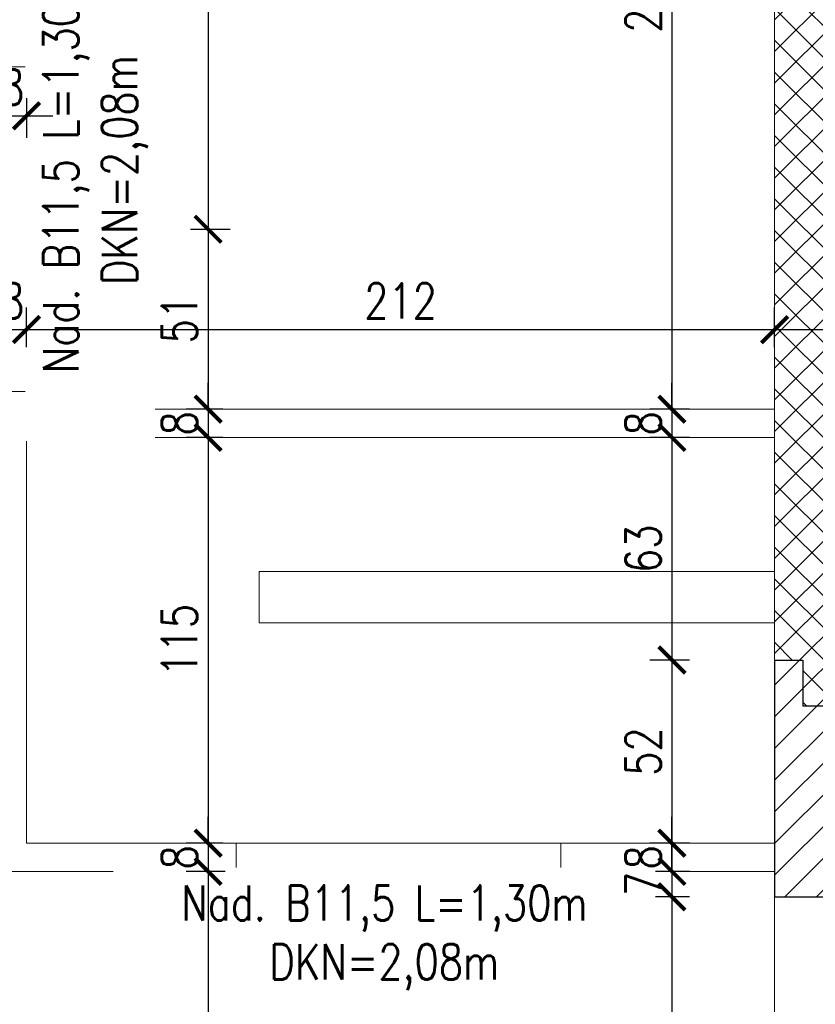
# Model space of a CAD drawing. Header units: millimetres. Extents: x 11984 to 50512, y -26688 to 13952.
# Tile 16 of 85: x 18114 to 18339, y 10921 to 11200. Entities that reach past the tile are written whole.
import ezdxf

# ---------------------------------------------------------------- set-up
doc = ezdxf.new("R2010")
doc.units = ezdxf.units.MM
doc.header["$MEASUREMENT"] = 0
doc.layers.add('e-cad_opisy', color=7, linetype='Continuous')
for name, color, linetype, lineweight in [('e-cad_wymiary', 5, 'Continuous', 9), ('k-kreskowanie', 252, 'Continuous', 9), ('k-sciany', 4, 'Continuous', 30), ('k-widok', 1, 'Continuous', 20), ('k-wyburzenia', 215, 'PNEUMATIC2', 9), ('k-ściany działowe', 2, 'Continuous', 20), ('k-ściany istniejące', 190, 'Continuous', 18)]:
    doc.layers.add(name, color=color, linetype=linetype, lineweight=lineweight)
doc.styles.add('e-cad_1', font='simplex.shx', dxfattribs={"width": 0.8})
doc.linetypes.add('PNEUMATIC2', pattern='A,0.5,-0.25,["//",Standard,S=0.2,R=0,X=-0.1,Y=-0.1],-0.25', length=1)
doc.dimstyles.new('e-cad_1_50_[cm]', dxfattribs={"dimscale": 5, "dimtxt": 2, "dimasz": 1.5, "dimexe": 1.25, "dimexo": 0.625, "dimtad": 1, "dimdec": 0, "dimrnd": 0.1, "dimdsep": 46, "dimtxsty": 'e-cad_1', "dimblk": 'ARCHTICK', "dimcen": 1.5, "dimclrd": 256, "dimclre": 256, "dimclrt": 7, "dimadec": 0, "dimazin": 0, "dimtfac": 1, "dimtdec": 0, "dimtix": 1, "dimtmove": 0, "dimatfit": 0, "dimfxl": 0, "dimarcsym": 0})

# ---------------------------------------------------------------- blocks, each defined once
blk = doc.blocks.new('_ArchTick')
at = {"color": 0, "linetype": 'ByBlock', "const_width": 0.15}
blk.add_lwpolyline([(-0.5, -0.5), (0.5, 0.5)], dxfattribs=at)
blk = doc.blocks.new('*D731')
at = {"layer": 'Defpoints', "color": 0, "ltscale": 2}
for p in [(18115.48, 11112.09), (18107.48, 11094.52), (18115.48, 11094.52)]:
    blk.add_point(p, dxfattribs=at)
at = {"layer": 'e-cad_wymiary', "lineweight": -2}
for p, q in [((18107.48, 11107.09), (18107.48, 11118.34)), ((18115.48, 11107.09), (18115.48, 11118.34)), ((18107.48, 11112.09), (18099.98, 11112.09)), ((18107.48, 11112.09), (18115.48, 11112.09)), ((18115.48, 11112.09), (18122.98, 11112.09))]:
    blk.add_line(p, q, dxfattribs=at)
at = {"layer": 'e-cad_wymiary', "lineweight": -2, "ltscale": 2, "xscale": 7.5, "yscale": 7.5, "zscale": 7.5}
blk.add_blockref('_ArchTick', (18107.48, 11112.09), dxfattribs=at)
at = {"layer": 'e-cad_wymiary', "lineweight": -2, "ltscale": 2, "xscale": 7.5, "yscale": 7.5, "zscale": 7.5, "rotation": 180}
blk.add_blockref('_ArchTick', (18115.48, 11112.09), dxfattribs=at)
at = {"layer": 'e-cad_wymiary', "color": 7, "ltscale": 2, "insert": (18111.48, 11120.21), "char_height": 10, "attachment_point": 5, "style": 'e-cad_1'}
blk.add_mtext('8', dxfattribs=at)
blk = doc.blocks.new('*D732')
at = {"layer": 'Defpoints', "color": 0, "ltscale": 2}
for p in [(18327.48, 11112.09), (18115.48, 11094.52), (18327.48, 11094.52)]:
    blk.add_point(p, dxfattribs=at)
at = {"layer": 'e-cad_wymiary', "lineweight": -2}
for p, q in [((18115.48, 11107.09), (18115.48, 11118.34)), ((18327.48, 11107.09), (18327.48, 11118.34)), ((18115.48, 11112.09), (18327.48, 11112.09))]:
    blk.add_line(p, q, dxfattribs=at)
at = {"layer": 'e-cad_wymiary', "lineweight": -2, "ltscale": 2, "xscale": 7.5, "yscale": 7.5, "zscale": 7.5, "rotation": 180}
blk.add_blockref('_ArchTick', (18115.48, 11112.09), dxfattribs=at)
at = {"layer": 'e-cad_wymiary', "lineweight": -2, "ltscale": 2, "xscale": 7.5, "yscale": 7.5, "zscale": 7.5}
blk.add_blockref('_ArchTick', (18327.48, 11112.09), dxfattribs=at)
at = {"layer": 'e-cad_wymiary', "color": 7, "ltscale": 2, "insert": (18221.48, 11120.21), "char_height": 10, "attachment_point": 5, "style": 'e-cad_1'}
blk.add_mtext('212', dxfattribs=at)
blk = doc.blocks.new('*D733')
at = {"layer": 'Defpoints', "color": 0, "ltscale": 2}
for p in [(18368.48, 11112.09), (18327.48, 11094.52), (18368.48, 11094.52)]:
    blk.add_point(p, dxfattribs=at)
at = {"layer": 'e-cad_wymiary', "lineweight": -2}
for p, q in [((18327.48, 11107.09), (18327.48, 11118.34)), ((18368.48, 11107.09), (18368.48, 11118.34)), ((18327.48, 11112.09), (18368.48, 11112.09))]:
    blk.add_line(p, q, dxfattribs=at)
at = {"layer": 'e-cad_wymiary', "lineweight": -2, "ltscale": 2, "xscale": 7.5, "yscale": 7.5, "zscale": 7.5, "rotation": 180}
blk.add_blockref('_ArchTick', (18327.48, 11112.09), dxfattribs=at)
at = {"layer": 'e-cad_wymiary', "lineweight": -2, "ltscale": 2, "xscale": 7.5, "yscale": 7.5, "zscale": 7.5}
blk.add_blockref('_ArchTick', (18368.48, 11112.09), dxfattribs=at)
at = {"layer": 'e-cad_wymiary', "color": 7, "ltscale": 2, "insert": (18347.98, 11120.21), "char_height": 10, "attachment_point": 5, "style": 'e-cad_1'}
blk.add_mtext('41', dxfattribs=at)
blk = doc.blocks.new('*D754')
at = {"layer": 'Defpoints', "color": 0, "ltscale": 2}
for p in [(18107.48, 11191.52), (18115.48, 11186.52), (18115.48, 11172.71)]:
    blk.add_point(p, dxfattribs=at)
at = {"layer": 'e-cad_wymiary', "lineweight": -2}
for p, q in [((18107.48, 11177.71), (18107.48, 11166.46)), ((18115.48, 11177.71), (18115.48, 11166.46)), ((18107.48, 11172.71), (18099.98, 11172.71)), ((18107.48, 11172.71), (18115.48, 11172.71)), ((18115.48, 11172.71), (18122.98, 11172.71))]:
    blk.add_line(p, q, dxfattribs=at)
at = {"layer": 'e-cad_wymiary', "lineweight": -2, "ltscale": 2, "xscale": 7.5, "yscale": 7.5, "zscale": 7.5}
blk.add_blockref('_ArchTick', (18107.48, 11172.71), dxfattribs=at)
at = {"layer": 'e-cad_wymiary', "lineweight": -2, "ltscale": 2, "xscale": 7.5, "yscale": 7.5, "zscale": 7.5, "rotation": 180}
blk.add_blockref('_ArchTick', (18115.48, 11172.71), dxfattribs=at)
at = {"layer": 'e-cad_wymiary', "color": 7, "ltscale": 2, "insert": (18111.48, 11180.83), "char_height": 10, "attachment_point": 5, "style": 'e-cad_1'}
blk.add_mtext('8', dxfattribs=at)
blk = doc.blocks.new('*D777')
at = {"layer": 'Defpoints', "color": 0, "ltscale": 2}
for p in [(18144.53, 11323.52), (18115.48, 11140.52), (18166.94, 11140.52)]:
    blk.add_point(p, dxfattribs=at)
at = {"layer": 'e-cad_wymiary', "lineweight": -2}
for p, q in [((18161.94, 11323.52), (18173.19, 11323.52)), ((18166.94, 11323.52), (18166.94, 11140.52)), ((18161.94, 11140.52), (18173.19, 11140.52))]:
    blk.add_line(p, q, dxfattribs=at)
at = {"layer": 'e-cad_wymiary', "lineweight": -2, "ltscale": 2, "xscale": 7.5, "yscale": 7.5, "zscale": 7.5}
for p, rotation in [((18166.94, 11323.52), 90), ((18166.94, 11140.52), 270)]:
    blk.add_blockref('_ArchTick', p, dxfattribs=dict(at, rotation=rotation))
at = {"layer": 'e-cad_wymiary', "color": 7, "ltscale": 2, "insert": (18158.82, 11232.02), "char_height": 10, "attachment_point": 5, "rotation": 90, "style": 'e-cad_1'}
blk.add_mtext('183', dxfattribs=at)
blk = doc.blocks.new('*D778')
at = {"layer": 'Defpoints', "color": 0, "ltscale": 2}
for p in [(18115.48, 11140.52), (18166.94, 11089.52), (18174.22, 11089.52)]:
    blk.add_point(p, dxfattribs=at)
at = {"layer": 'e-cad_wymiary', "lineweight": -2}
for p, q in [((18161.94, 11140.52), (18173.19, 11140.52)), ((18166.94, 11140.52), (18166.94, 11089.52)), ((18171.1, 11089.52), (18160.69, 11089.52))]:
    blk.add_line(p, q, dxfattribs=at)
at = {"layer": 'e-cad_wymiary', "lineweight": -2, "ltscale": 2, "xscale": 7.5, "yscale": 7.5, "zscale": 7.5}
for p, rotation in [((18166.94, 11140.52), 90), ((18166.94, 11089.52), 270)]:
    blk.add_blockref('_ArchTick', p, dxfattribs=dict(at, rotation=rotation))
at = {"layer": 'e-cad_wymiary', "color": 7, "ltscale": 2, "insert": (18158.82, 11115.02), "char_height": 10, "attachment_point": 5, "rotation": 90, "style": 'e-cad_1'}
blk.add_mtext('51', dxfattribs=at)
blk = doc.blocks.new('*D779')
at = {"layer": 'Defpoints', "color": 0, "ltscale": 2}
for p in [(18174.22, 11089.52), (18166.94, 11081.52), (18174.22, 11081.52)]:
    blk.add_point(p, dxfattribs=at)
at = {"layer": 'e-cad_wymiary', "lineweight": -2}
for p, q in [((18166.94, 11089.52), (18166.94, 11097.02)), ((18171.1, 11089.52), (18160.69, 11089.52)), ((18166.94, 11089.52), (18166.94, 11081.52)), ((18171.1, 11081.52), (18160.69, 11081.52)), ((18166.94, 11081.52), (18166.94, 11074.02))]:
    blk.add_line(p, q, dxfattribs=at)
at = {"layer": 'e-cad_wymiary', "lineweight": -2, "ltscale": 2, "xscale": 7.5, "yscale": 7.5, "zscale": 7.5}
for p, rotation in [((18166.94, 11089.52), 270), ((18166.94, 11081.52), 90)]:
    blk.add_blockref('_ArchTick', p, dxfattribs=dict(at, rotation=rotation))
at = {"layer": 'e-cad_wymiary', "color": 7, "ltscale": 2, "insert": (18158.82, 11085.52), "char_height": 10, "attachment_point": 5, "rotation": 90, "style": 'e-cad_1'}
blk.add_mtext('8', dxfattribs=at)
blk = doc.blocks.new('*D780')
at = {"layer": 'Defpoints', "color": 0, "ltscale": 2}
for p in [(18174.22, 11081.52), (18166.94, 10966.52), (18174.22, 10966.52)]:
    blk.add_point(p, dxfattribs=at)
at = {"layer": 'e-cad_wymiary', "lineweight": -2}
for p, q in [((18171.1, 11081.52), (18160.69, 11081.52)), ((18166.94, 11081.52), (18166.94, 10966.52)), ((18171.1, 10966.52), (18160.69, 10966.52))]:
    blk.add_line(p, q, dxfattribs=at)
at = {"layer": 'e-cad_wymiary', "lineweight": -2, "ltscale": 2, "xscale": 7.5, "yscale": 7.5, "zscale": 7.5}
for p, rotation in [((18166.94, 11081.52), 90), ((18166.94, 10966.52), 270)]:
    blk.add_blockref('_ArchTick', p, dxfattribs=dict(at, rotation=rotation))
at = {"layer": 'e-cad_wymiary', "color": 7, "ltscale": 2, "insert": (18158.82, 11024.02), "char_height": 10, "attachment_point": 5, "rotation": 90, "style": 'e-cad_1'}
blk.add_mtext('115', dxfattribs=at)
blk = doc.blocks.new('*D781')
at = {"layer": 'Defpoints', "color": 0, "ltscale": 2}
for p in [(18174.22, 10966.52), (18166.94, 10958.52), (18174.93, 10958.52)]:
    blk.add_point(p, dxfattribs=at)
at = {"layer": 'e-cad_wymiary', "lineweight": -2}
for p, q in [((18166.94, 10966.52), (18166.94, 10974.02)), ((18171.1, 10966.52), (18160.69, 10966.52)), ((18166.94, 10966.52), (18166.94, 10958.52)), ((18171.81, 10958.52), (18160.69, 10958.52)), ((18166.94, 10958.52), (18166.94, 10951.02))]:
    blk.add_line(p, q, dxfattribs=at)
at = {"layer": 'e-cad_wymiary', "lineweight": -2, "ltscale": 2, "xscale": 7.5, "yscale": 7.5, "zscale": 7.5}
for p, rotation in [((18166.94, 10966.52), 270), ((18166.94, 10958.52), 90)]:
    blk.add_blockref('_ArchTick', p, dxfattribs=dict(at, rotation=rotation))
at = {"layer": 'e-cad_wymiary', "color": 7, "ltscale": 2, "insert": (18158.82, 10962.52), "char_height": 10, "attachment_point": 5, "rotation": 90, "style": 'e-cad_1'}
blk.add_mtext('8', dxfattribs=at)
blk = doc.blocks.new('*D782')
at = {"layer": 'Defpoints', "color": 0, "ltscale": 2}
for p in [(18174.93, 10958.52), (18166.94, 10833.52), (18171.77, 10833.52)]:
    blk.add_point(p, dxfattribs=at)
at = {"layer": 'e-cad_wymiary', "lineweight": -2}
for p, q in [((18171.81, 10958.52), (18160.69, 10958.52)), ((18166.94, 10958.52), (18166.94, 10833.52)), ((18168.64, 10833.52), (18160.69, 10833.52))]:
    blk.add_line(p, q, dxfattribs=at)
at = {"layer": 'e-cad_wymiary', "lineweight": -2, "ltscale": 2, "xscale": 7.5, "yscale": 7.5, "zscale": 7.5}
for p, rotation in [((18166.94, 10958.52), 90), ((18166.94, 10833.52), 270)]:
    blk.add_blockref('_ArchTick', p, dxfattribs=dict(at, rotation=rotation))
at = {"layer": 'e-cad_wymiary', "color": 7, "ltscale": 2, "insert": (18158.82, 10896.02), "char_height": 10, "attachment_point": 5, "rotation": 90, "style": 'e-cad_1'}
blk.add_mtext('125', dxfattribs=at)
blk = doc.blocks.new('*D789')
at = {"layer": 'Defpoints', "color": 0, "ltscale": 2}
for p in [(18327.48, 11323.52), (18298.38, 11089.52), (18327.48, 11089.52)]:
    blk.add_point(p, dxfattribs=at)
at = {"layer": 'e-cad_wymiary', "lineweight": -2}
for p, q in [((18303.38, 11323.52), (18292.13, 11323.52)), ((18298.38, 11323.52), (18298.38, 11089.52)), ((18303.38, 11089.52), (18292.13, 11089.52))]:
    blk.add_line(p, q, dxfattribs=at)
at = {"layer": 'e-cad_wymiary', "lineweight": -2, "ltscale": 2, "xscale": 7.5, "yscale": 7.5, "zscale": 7.5}
for p, rotation in [((18298.38, 11323.52), 90), ((18298.38, 11089.52), 270)]:
    blk.add_blockref('_ArchTick', p, dxfattribs=dict(at, rotation=rotation))
at = {"layer": 'e-cad_wymiary', "color": 7, "ltscale": 2, "insert": (18290.25, 11206.52), "char_height": 10, "attachment_point": 5, "rotation": 90, "style": 'e-cad_1'}
blk.add_mtext('234', dxfattribs=at)
blk = doc.blocks.new('*D790')
at = {"layer": 'Defpoints', "color": 0, "ltscale": 2}
for p in [(18327.48, 11089.52), (18298.38, 11081.52), (18327.48, 11081.52)]:
    blk.add_point(p, dxfattribs=at)
at = {"layer": 'e-cad_wymiary', "lineweight": -2}
for p, q in [((18298.38, 11089.52), (18298.38, 11097.02)), ((18303.38, 11089.52), (18292.13, 11089.52)), ((18298.38, 11089.52), (18298.38, 11081.52)), ((18303.38, 11081.52), (18292.13, 11081.52)), ((18298.38, 11081.52), (18298.38, 11074.02))]:
    blk.add_line(p, q, dxfattribs=at)
at = {"layer": 'e-cad_wymiary', "lineweight": -2, "ltscale": 2, "xscale": 7.5, "yscale": 7.5, "zscale": 7.5}
for p, rotation in [((18298.38, 11089.52), 270), ((18298.38, 11081.52), 90)]:
    blk.add_blockref('_ArchTick', p, dxfattribs=dict(at, rotation=rotation))
at = {"layer": 'e-cad_wymiary', "color": 7, "ltscale": 2, "insert": (18290.25, 11085.52), "char_height": 10, "attachment_point": 5, "rotation": 90, "style": 'e-cad_1'}
blk.add_mtext('8', dxfattribs=at)
blk = doc.blocks.new('*D791')
at = {"layer": 'Defpoints', "color": 0, "ltscale": 2}
for p in [(18327.48, 11081.52), (18298.38, 11018.43), (18327.48, 11018.43)]:
    blk.add_point(p, dxfattribs=at)
at = {"layer": 'e-cad_wymiary', "lineweight": -2}
for p, q in [((18303.38, 11081.52), (18292.13, 11081.52)), ((18298.38, 11081.52), (18298.38, 11018.43)), ((18303.38, 11018.43), (18292.13, 11018.43))]:
    blk.add_line(p, q, dxfattribs=at)
at = {"layer": 'e-cad_wymiary', "lineweight": -2, "ltscale": 2, "xscale": 7.5, "yscale": 7.5, "zscale": 7.5}
for p, rotation in [((18298.38, 11081.52), 90), ((18298.38, 11018.43), 270)]:
    blk.add_blockref('_ArchTick', p, dxfattribs=dict(at, rotation=rotation))
at = {"layer": 'e-cad_wymiary', "color": 7, "ltscale": 2, "insert": (18290.25, 11049.98), "char_height": 10, "attachment_point": 5, "rotation": 90, "style": 'e-cad_1'}
blk.add_mtext('63', dxfattribs=at)
blk = doc.blocks.new('*D792')
at = {"layer": 'Defpoints', "color": 0, "ltscale": 2}
for p in [(18327.48, 11018.43), (18298.38, 10966.52), (18327.48, 10966.52)]:
    blk.add_point(p, dxfattribs=at)
at = {"layer": 'e-cad_wymiary', "lineweight": -2}
for p, q in [((18303.38, 11018.43), (18292.13, 11018.43)), ((18298.38, 11018.43), (18298.38, 10966.52)), ((18303.38, 10966.52), (18292.13, 10966.52))]:
    blk.add_line(p, q, dxfattribs=at)
at = {"layer": 'e-cad_wymiary', "lineweight": -2, "ltscale": 2, "xscale": 7.5, "yscale": 7.5, "zscale": 7.5}
for p, rotation in [((18298.38, 11018.43), 90), ((18298.38, 10966.52), 270)]:
    blk.add_blockref('_ArchTick', p, dxfattribs=dict(at, rotation=rotation))
at = {"layer": 'e-cad_wymiary', "color": 7, "ltscale": 2, "insert": (18290.25, 10992.48), "char_height": 10, "attachment_point": 5, "rotation": 90, "style": 'e-cad_1'}
blk.add_mtext('52', dxfattribs=at)
blk = doc.blocks.new('*D793')
at = {"layer": 'Defpoints', "color": 0, "ltscale": 2}
for p in [(18327.48, 10966.52), (18298.38, 10958.52), (18327.48, 10958.52)]:
    blk.add_point(p, dxfattribs=at)
at = {"layer": 'e-cad_wymiary', "lineweight": -2}
for p, q in [((18298.38, 10966.52), (18298.38, 10974.02)), ((18303.38, 10966.52), (18292.13, 10966.52)), ((18298.38, 10966.52), (18298.38, 10958.52)), ((18303.38, 10958.52), (18292.13, 10958.52)), ((18298.38, 10958.52), (18298.38, 10951.02))]:
    blk.add_line(p, q, dxfattribs=at)
at = {"layer": 'e-cad_wymiary', "lineweight": -2, "ltscale": 2, "xscale": 7.5, "yscale": 7.5, "zscale": 7.5}
for p, rotation in [((18298.38, 10966.52), 270), ((18298.38, 10958.52), 90)]:
    blk.add_blockref('_ArchTick', p, dxfattribs=dict(at, rotation=rotation))
at = {"layer": 'e-cad_wymiary', "color": 7, "ltscale": 2, "insert": (18290.25, 10962.52), "char_height": 10, "attachment_point": 5, "rotation": 90, "style": 'e-cad_1'}
blk.add_mtext('8', dxfattribs=at)
blk = doc.blocks.new('*D794')
at = {"layer": 'Defpoints', "color": 0, "ltscale": 2}
for p in [(18327.48, 10958.52), (18298.38, 10951.32), (18327.48, 10951.32)]:
    blk.add_point(p, dxfattribs=at)
at = {"layer": 'e-cad_wymiary', "lineweight": -2}
for p, q in [((18298.38, 10958.52), (18298.38, 10966.02)), ((18303.38, 10958.52), (18292.13, 10958.52)), ((18298.38, 10958.52), (18298.38, 10951.32)), ((18303.38, 10951.32), (18292.13, 10951.32)), ((18298.38, 10951.32), (18298.38, 10943.82))]:
    blk.add_line(p, q, dxfattribs=at)
at = {"layer": 'e-cad_wymiary', "lineweight": -2, "ltscale": 2, "xscale": 7.5, "yscale": 7.5, "zscale": 7.5}
for p, rotation in [((18298.38, 10958.52), 270), ((18298.38, 10951.32), 90)]:
    blk.add_blockref('_ArchTick', p, dxfattribs=dict(at, rotation=rotation))
at = {"layer": 'e-cad_wymiary', "color": 7, "ltscale": 2, "insert": (18290.25, 10954.92), "char_height": 10, "attachment_point": 5, "rotation": 90, "style": 'e-cad_1'}
blk.add_mtext('7', dxfattribs=at)
blk = doc.blocks.new('*D795')
at = {"layer": 'Defpoints', "color": 0, "ltscale": 2}
for p in [(18327.48, 10951.32), (18298.38, 10849.32), (18327.48, 10849.32)]:
    blk.add_point(p, dxfattribs=at)
at = {"layer": 'e-cad_wymiary', "lineweight": -2}
for p, q in [((18303.38, 10951.32), (18292.13, 10951.32)), ((18298.38, 10951.32), (18298.38, 10849.32)), ((18303.38, 10849.32), (18292.13, 10849.32))]:
    blk.add_line(p, q, dxfattribs=at)
at = {"layer": 'e-cad_wymiary', "lineweight": -2, "ltscale": 2, "xscale": 7.5, "yscale": 7.5, "zscale": 7.5}
for p, rotation in [((18298.38, 10951.32), 90), ((18298.38, 10849.32), 270)]:
    blk.add_blockref('_ArchTick', p, dxfattribs=dict(at, rotation=rotation))
at = {"layer": 'e-cad_wymiary', "color": 7, "ltscale": 2, "insert": (18290.25, 10900.32), "char_height": 10, "attachment_point": 5, "rotation": 90, "style": 'e-cad_1'}
blk.add_mtext('102', dxfattribs=at)

msp = doc.modelspace()

# ---------------------------------------------------------------- hatches: boundary and pattern name
at = {"layer": 'k-kreskowanie'}
h = msp.add_hatch(dxfattribs=at)
h.set_pattern_fill('ANSI37', color=256, scale=2, style=0)
h.set_pattern_definition([(45, (20560.6375, -11648.78), (-4.490128, 4.490128), []), (135, (20560.6375, -11648.78), (-4.490128, -4.490128), [])])
h.paths.add_polyline_path([(18229.48, 11323.52), (18229.48, 11368.7), (18315.39, 11368.7), (18406.55, 11368.7), (18406.55, 11322.32), (18368.48, 11322.32), (18368.48, 11005.43), (18335.48, 11005.43), (18335.48, 11018.43), (18327.48, 11018.43), (18327.48, 11323.52)])
h.paths.add_polyline_path([(17610.48, 11236.3), (17610.48, 11368.7), (18084.23, 11368.7), (18084.23, 11323.52), (17982.48, 11323.52), (17982.48, 11303.52), (17958.48, 11303.52), (17958.48, 11323.52), (17655.48, 11323.52), (17655.48, 11236.3), (17631.22, 11236.3)])
h.paths.add_polyline_path([(18406.55, 11368.7), (18647.48, 11368.7), (18647.48, 11234.32), (18602.48, 11234.32), (18602.48, 11322.32), (18406.55, 11322.32)])
h.paths.add_polyline_path([(18602.48, 11146.89), (18602.48, 11158.89), (18647.48, 11158.89), (18647.48, 11078.49), (18602.48, 11078.49)])
h.paths.add_polyline_path([(18355.24, 11112.71), (18340.72, 11112.71), (18340.72, 11127.71), (18355.24, 11127.71)], flags=24)
h.paths.add_polyline_path([(18355.24, 11267.54), (18340.72, 11267.54), (18340.72, 11282.54), (18355.24, 11282.54)], flags=24)
h.paths.add_polyline_path([(18633.96, 11112.71), (18616, 11112.71), (18616, 11127.71), (18633.96, 11127.71)], flags=24)
h = msp.add_hatch(dxfattribs=at)
h.set_pattern_fill('ANSI31', color=256, scale=2, angle=360, style=0)
h.set_pattern_definition([(45, (20560.6375, -11648.78), (-4.490128, 4.490128), [])])
h.paths.add_polyline_path([(19359.65, 10359.34), (19459.55, 10359.34), (19459.55, 10402.52), (19366.95, 10402.52), (19359.65, 10402.52)])
h.paths.add_polyline_path([(20014.65, 10402.52), (20014.65, 10359.34), (20114.55, 10359.34), (20114.55, 10402.52)])
h.paths.add_polyline_path([(18812.38, 10359.34), (18902.97, 10359.34), (18902.97, 10402.52), (18812.38, 10402.52)])
h.paths.add_polyline_path([(18140.01, 10359.34), (18230.01, 10359.34), (18230.01, 10402.52), (18140.36, 10402.52), (18140.01, 10402.52)])
h.paths.add_polyline_path([(18602.48, 11078.49), (18647.48, 11078.49), (18647.48, 11005.32), (18602.48, 11005.32), (18602.48, 11078.49)])
h.paths.add_polyline_path([(18504.48, 10834.32), (18519.48, 10834.32), (18519.48, 10809.77), (18594.48, 10809.77), (18594.48, 10801.99), (18504.48, 10801.99)])
h.paths.add_polyline_path([(18327.48, 10951.32), (18327.48, 11018.43), (18335.48, 11018.43), (18335.48, 11005.43), (18368.48, 11005.43), (18368.48, 10951.32)])
h.paths.add_polyline_path([(18226.48, 10375), (18145.29, 10375), (18145.29, 10390), (18226.48, 10390)], flags=24)
h.paths.add_polyline_path([(18898.51, 10373.86), (18817.32, 10373.86), (18817.32, 10388.86), (18898.51, 10388.86)], flags=24)
h.paths.add_polyline_path([(18554.65, 10811.05), (18554.65, 10800.71), (18539.65, 10800.71), (18539.65, 10811.05)], flags=9)
h.paths.add_polyline_path([(18616.79, 11016.85), (18489.13, 11016.85), (18489.13, 11050.42), (18616.79, 11050.42)], flags=9)
h.paths.add_polyline_path([(19450.67, 10374.43), (19369.48, 10374.43), (19369.48, 10389.43), (19450.67, 10389.43)], flags=24)
h.paths.add_polyline_path([(20104.24, 10374.3), (20023.05, 10374.3), (20023.05, 10389.3), (20104.24, 10389.3)], flags=24)

# ---------------------------------------------------------------- linework, layer by layer
at = {"layer": 'k-sciany'}
msp.add_line((18335.48, 11018.43), (18335.48, 11005.43), dxfattribs=at)
for points in [[(18327.48, 11018.43), (18335.48, 11018.43)], [(18327.48, 11018.43), (18327.48, 10951.32), (18368.48, 10951.32)], [(18335.48, 11005.43), (18368.48, 11005.43)]]:
    msp.add_lwpolyline(points, dxfattribs=at)
at = {"layer": 'k-widok'}
for p, q in [((18115.48, 11186.52), (18115.48, 11094.52)), ((18174.93, 10966.52), (18266.93, 10966.52)), ((18174.93, 10958.52), (18266.93, 10958.52)), ((18327.48, 10951.32), (18327.48, 10900.52))]:
    msp.add_line(p, q, dxfattribs=at)
at = {"layer": 'k-wyburzenia', "ltscale": 25}
for points in [[(18327.48, 11043.52), (18181.41, 11043.52)], [(18181.41, 11043.52), (18181.41, 11029.02)], [(18181.41, 11029.02), (18327.48, 11029.02)]]:
    msp.add_lwpolyline(points, dxfattribs=at)
at = {"layer": 'k-ściany działowe'}
for points in [[(18107.48, 11323.52), (18107.48, 11199.52), (18094.4, 11199.52), (18094.4, 11191.52), (18107.48, 11191.52), (18107.48, 11186.52), (18115.48, 11186.52), (18115.48, 11323.52), (18107.48, 11323.52)], [(18327.48, 11089.52), (18115.48, 11089.52), (18115.48, 11094.52), (18107.48, 11094.52), (18107.48, 10958.52), (18174.93, 10958.52), (18174.93, 10966.52), (18115.48, 10966.52), (18115.48, 11081.52), (18327.48, 11081.52), (18327.48, 11089.52)]]:
    msp.add_lwpolyline(points, dxfattribs=at)
msp.add_lwpolyline([(18327.48, 10958.52), (18266.93, 10958.52), (18266.93, 10966.52), (18327.48, 10966.52)], close=True, dxfattribs=at)
at = {"layer": 'k-ściany istniejące'}
msp.add_lwpolyline([(18327.48, 11018.43), (18327.48, 11323.52)], dxfattribs=at)

# ---------------------------------------------------------------- dimensions: what is measured, and where the dimension line sits
at = {"layer": 'e-cad_wymiary'}
dim = msp.add_linear_dim(base=(18298.38, 11089.52), p1=(18327.48, 11323.52), p2=(18327.48, 11089.52), angle=90, dimstyle='e-cad_1_50_[cm]', dxfattribs=at)
dim.commit()
dim.dimension.update_dxf_attribs({"geometry": '*D789', "text_midpoint": (18290.25, 11206.52)})
dim = msp.add_linear_dim(base=(18368.48, 11112.09), p1=(18327.48, 11094.52), p2=(18368.48, 11094.52), dimstyle='e-cad_1_50_[cm]', override={"dimtmove": 1}, dxfattribs=at)
dim.commit()
dim.dimension.update_dxf_attribs({"geometry": '*D733', "text_midpoint": (18347.98, 11120.21)})
for base, p1, p2, picture, middle in [((18166.94, 11081.52), (18174.22, 11089.52), (18174.22, 11081.52), '*D779', (18158.82, 11085.52)), ((18298.38, 11081.52), (18327.48, 11089.52), (18327.48, 11081.52), '*D790', (18290.25, 11085.52)), ((18166.94, 10966.52), (18174.22, 11081.52), (18174.22, 10966.52), '*D780', (18158.82, 11024.02)), ((18298.38, 11018.43), (18327.48, 11081.52), (18327.48, 11018.43), '*D791', (18290.25, 11049.98)), ((18298.38, 10966.52), (18327.48, 11018.43), (18327.48, 10966.52), '*D792', (18290.25, 10992.48)), ((18298.38, 10958.52), (18327.48, 10966.52), (18327.48, 10958.52), '*D793', (18290.25, 10962.52)), ((18298.38, 10951.32), (18327.48, 10958.52), (18327.48, 10951.32), '*D794', (18290.25, 10954.92)), ((18298.38, 10849.32), (18327.48, 10951.32), (18327.48, 10849.32), '*D795', (18290.25, 10900.32))]:
    dim = msp.add_linear_dim(base=base, p1=p1, p2=p2, angle=90, dimstyle='e-cad_1_50_[cm]', override={"dimtmove": 1}, dxfattribs=at)
    dim.commit()
    dim.dimension.update_dxf_attribs({"geometry": picture, "text_midpoint": middle})

# ---------------------------------------------------------------- next in the draw order: texts
at = {"layer": 'e-cad_opisy', "linetype": 'Continuous', "insert": (18120.18, 11157.31), "char_height": 10, "width": 143.6031, "attachment_point": 2, "rotation": 90, "style": 'e-cad_1', "bg_fill": 2}
msp.add_mtext('Nad. B11,5 L=1,30m\\PDKN=2,08m', dxfattribs=at)
at = {"layer": 'e-cad_opisy', "linetype": 'Continuous', "insert": (18216.91, 10954.57), "char_height": 10, "width": 143.6031, "attachment_point": 2, "style": 'e-cad_1', "bg_fill": 2}
msp.add_mtext('Nad. B11,5 L=1,30m\\PDKN=2,08m', dxfattribs=at)

# ---------------------------------------------------------------- next in the draw order: dimensions: what is measured, and where the dimension line sits
at = {"layer": 'e-cad_wymiary'}
dim = msp.add_linear_dim(base=(18166.94, 11140.52), p1=(18144.53, 11323.52), p2=(18115.48, 11140.52), angle=90, dimstyle='e-cad_1_50_[cm]', dxfattribs=at)
dim.commit()
dim.dimension.update_dxf_attribs({"geometry": '*D777', "text_midpoint": (18158.82, 11232.02)})
for base, p1, p2, picture, middle in [((18115.48, 11172.71), (18107.48, 11191.52), (18115.48, 11186.52), '*D754', (18111.48, 11180.83)), ((18115.48, 11112.09), (18107.48, 11094.52), (18115.48, 11094.52), '*D731', (18111.48, 11120.21)), ((18327.48, 11112.09), (18115.48, 11094.52), (18327.48, 11094.52), '*D732', (18221.48, 11120.21))]:
    dim = msp.add_linear_dim(base=base, p1=p1, p2=p2, dimstyle='e-cad_1_50_[cm]', override={"dimtmove": 1}, dxfattribs=at)
    dim.commit()
    dim.dimension.update_dxf_attribs({"geometry": picture, "text_midpoint": middle})
for base, p1, p2, picture, middle in [((18166.94, 11089.52), (18115.48, 11140.52), (18174.22, 11089.52), '*D778', (18158.82, 11115.02)), ((18166.94, 10958.52), (18174.22, 10966.52), (18174.93, 10958.52), '*D781', (18158.82, 10962.52)), ((18166.94, 10833.52), (18174.93, 10958.52), (18171.77, 10833.52), '*D782', (18158.82, 10896.02))]:
    dim = msp.add_linear_dim(base=base, p1=p1, p2=p2, angle=90, dimstyle='e-cad_1_50_[cm]', override={"dimtmove": 1}, dxfattribs=at)
    dim.commit()
    dim.dimension.update_dxf_attribs({"geometry": picture, "text_midpoint": middle})

doc.saveas('drawing.dxf')
